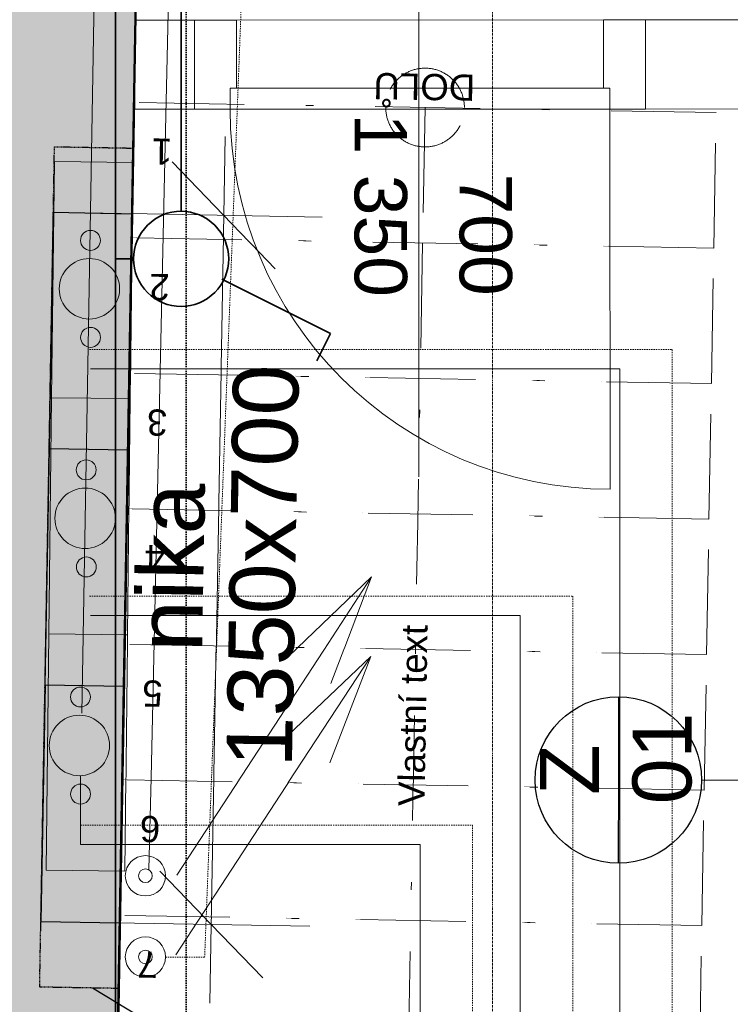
# Model space of a CAD drawing. Header units: millimetres. Extents: x -28761 to 4793, y -4271 to 20239.
# Tile 126 of 256: x -15752 to -14397, y 5931 to 7806. Entities that reach past the tile are written whole.
import ezdxf

# ---------------------------------------------------------------- set-up
doc = ezdxf.new("R2010")
doc.units = ezdxf.units.MM
doc.header["$MEASUREMENT"] = 0
for name, pattern in [('Wipeout_Contour', [1000, 0, -1000]), ('Čerchovaná', [450, 200, -117.5, 15, -117.5]), ('Čerchovaná S', [3.5, 1.5, -0.85, 0.3, -0.85]), ('Čárkovaná M', [4.5, 2.5, -2]), ('Čárkovaná S', [2.5, 1.5, -1])]:
    doc.linetypes.add(name, pattern=pattern)
for name, color, linetype in [('5._POHLED ZÁPADNÍ_1_3D prvky model', 7, 'Continuous'), ('5._POHLED ZÁPADNÍ_1_Interiér - schodiště', 7, 'Continuous'), ('5._POHLED ZÁPADNÍ_1_Konstrukce - nosné', 7, 'Continuous'), ('5._POHLED ZÁPADNÍ_1_Kóty - SP', 7, 'Continuous'), ('5._POHLED ZÁPADNÍ_1_Nové_Konstrukce - nenosné', 7, 'Continuous'), ('5._POHLED ZÁPADNÍ_1_Nové_Kresby a obrázky', 7, 'Continuous'), ('5._POHLED ZÁPADNÍ_1_Nové_Popis', 7, 'Continuous'), ('5._POHLED ZÁPADNÍ_1_Otvory – Dveře', 7, 'Continuous'), ('5._POHLED ZÁPADNÍ_1_Otvory – Značky dveří', 7, 'Continuous'), ('5._POHLED ZÁPADNÍ_1_Popis_CZ', 7, 'Continuous'), ('5._POHLED ZÁPADNÍ_1_TZB - elektroinstalace', 7, 'Continuous'), ('5._POHLED ZÁPADNÍ_1_TZB - kanalizace', 7, 'Continuous'), ('5._POHLED ZÁPADNÍ_1_TZB - voda', 7, 'Continuous'), ('5._POHLED ZÁPADNÍ_1_TZB - ZTI', 7, 'Continuous'), ('5._POHLED ZÁPADNÍ_1_Výplně - Povrchové', 7, 'Continuous'), ('5._POHLED ZÁPADNÍ_1_Výplně – Řezové', 7, 'Continuous'), ('5._POHLED ZÁPADNÍ_1_Značky - řezy', 7, 'Continuous')]:
    doc.layers.add(name, color=color, linetype=linetype)
doc.styles.add('GENEROVANÝ_STYL_1', font='txt')
doc.styles.add('GENEROVANÝ_STYL_2', font='txt')

msp = doc.modelspace()

# ---------------------------------------------------------------- linework, layer by layer
at = {"layer": '5._POHLED ZÁPADNÍ_1_Konstrukce - nosné', "color": 7, "linetype": 'Continuous', "lineweight": 13, "flags": 128}
for points in [[(-15418.6, 7805.7), (-15530.9, 7805.6)], [(-13131.2, 7806.3), (-14558.6, 7805.9)]]:
    msp.add_lwpolyline(points, dxfattribs=at)
at = {"layer": '5._POHLED ZÁPADNÍ_1_Nové_Konstrukce - nenosné', "color": 1, "linetype": 'Continuous', "lineweight": 25}
for p, q in [((-15687.6, 7439.4), (-15695.5, 6989.5)), ((-15687.6, 7439.4), (-15695.5, 6989.5)), ((-15695.8, 6989.5), (-15703.7, 6539.5)), ((-15695.8, 6989.5), (-15703.7, 6539.5)), ((-15703.4, 6539.5), (-15711.4, 6088.6)), ((-15703.4, 6539.5), (-15711.4, 6088.6))]:
    msp.add_line(p, q, dxfattribs=at)
at = {"layer": '5._POHLED ZÁPADNÍ_1_Nové_Kresby a obrázky', "color": 1, "linetype": 'Čárkovaná S', "lineweight": 25}
msp.add_line((-15713.6, 5963.6), (-15685.4, 7564.4), dxfattribs=at)
at = {"layer": '5._POHLED ZÁPADNÍ_1_Otvory – Dveře', "color": 8, "linetype": 'Continuous', "lineweight": 13}
for p, q in [((-15418.6, 7805.7), (-14558.6, 7805.9)), ((-15418.6, 7805.7), (-15338.6, 7805.7)), ((-15338.6, 7805.7), (-15338.5, 7675.7)), ((-14638.5, 7675.9), (-14638.6, 7805.9)), ((-14638.6, 7805.9), (-14558.6, 7805.9)), ((-14626.5, 7675.9), (-15350.5, 7675.7)), ((-15338.5, 7675.7), (-15350.5, 7675.7)), ((-14626.5, 7675.9), (-14638.5, 7675.9))]:
    msp.add_line(p, q, dxfattribs=at)
at = {"layer": '5._POHLED ZÁPADNÍ_1_TZB - ZTI', "color": 6, "linetype": 'Continuous', "lineweight": 20}
for p, q in [((-15633, 6485.2), (-15607.4, 7974.2)), ((-15685.6, 7536.2), (-15690.9, 7086.3)), ((-15691.1, 7086.3), (-15696.4, 6636.3)), ((-15696.1, 6636.3), (-15701.3, 6186.3)), ((-15635.9, 6366.1), (-15635.9, 6235.2))]:
    msp.add_line(p, q, dxfattribs=at)
for centre, radius in [((-15616.8, 7386), 19), ((-15618.8, 7293.8), 57.6), ((-15616.6, 7201.2), 19), ((-15624.9, 6948.8), 19), ((-15626.9, 6856.6), 57.6), ((-15624.7, 6763.9), 19), ((-15635.9, 6516.2), 19), ((-15637.9, 6423.9), 57.6), ((-15635.7, 6331.3), 19)]:
    msp.add_circle(centre, radius, dxfattribs=at)

# ---------------------------------------------------------------- wipeouts: each hides what was drawn before it
at = {"color": 254, "linetype": 'Wipeout_Contour', "lineweight": 0, "ltscale": 67041.240629}
msp.add_wipeout([(-15538.4, 7390.7), (-14428.6, 7371.2), (-14424, 7629.3), (-15533.9, 7648.8)], dxfattribs=at).dxf.layer = '5._POHLED ZÁPADNÍ_1_Výplně - Povrchové'

# ---------------------------------------------------------------- next in the draw order: linework, layer by layer
at = {"layer": '5._POHLED ZÁPADNÍ_1_3D prvky model', "color": 251, "linetype": 'Continuous', "lineweight": 20, "true_color": 0x6a6a6a, "flags": 128}
msp.add_lwpolyline([(-15534.1, 7635.6), (-13134.1, 7636.3), (-13114.6, 8746.3), (-15510.3, 8986.6)], close=True, dxfattribs=at)
at = {"layer": '5._POHLED ZÁPADNÍ_1_Interiér - schodiště', "color": 8, "linetype": 'Čerchovaná', "lineweight": 13}
for p, q in [((-15533.9, 7648.8), (-15538.4, 7390.7)), ((-14424, 7629.3), (-15533.9, 7648.8)), ((-14428.6, 7371.2), (-14424, 7629.3)), ((-15538.4, 7390.7), (-14428.6, 7371.2))]:
    msp.add_line(p, q, dxfattribs=at)
for start, end in [(0, 180), (0, 180), (180, 0), (180, 0)]:
    msp.add_arc((-14978.9, 7639), 75, start, end, dxfattribs=at)
at = {"layer": '5._POHLED ZÁPADNÍ_1_Konstrukce - nosné', "color": 7, "linetype": 'Continuous', "lineweight": 13}
for p, q in [((-15418.5, 7635.7), (-15418.6, 7805.7)), ((-14558.5, 7635.9), (-14558.6, 7805.9))]:
    msp.add_line(p, q, dxfattribs=at)
at = {"layer": '5._POHLED ZÁPADNÍ_1_Konstrukce - nosné', "color": 7, "linetype": 'Continuous', "lineweight": 13, "flags": 128}
for points in [[(-15533.9, 7635.6), (-15418.5, 7635.7)], [(-14558.5, 7635.9), (-13134.2, 7636.3)]]:
    msp.add_lwpolyline(points, dxfattribs=at)
at = {"layer": '5._POHLED ZÁPADNÍ_1_Kóty - SP', "color": 154, "linetype": 'Continuous', "lineweight": 13}
for p, q in [((-15362.6, 7433.7), (-15360, 7583.7)), ((-15175.2, 7430.4), (-15662.6, 7439))]:
    msp.add_line(p, q, dxfattribs=at)
at = {"layer": '5._POHLED ZÁPADNÍ_1_Nové_Konstrukce - nenosné', "color": 1, "linetype": 'Continuous', "lineweight": 25}
msp.add_line((-15687.6, 7439.4), (-15537.6, 7436.8), dxfattribs=at)
at = {"layer": '5._POHLED ZÁPADNÍ_1_Nové_Kresby a obrázky', "color": 1, "linetype": 'Čárkovaná S', "lineweight": 25}
msp.add_line((-15685.4, 7564.4), (-15535.4, 7561.7), dxfattribs=at)
at = {"layer": '5._POHLED ZÁPADNÍ_1_Otvory – Dveře', "color": 8, "linetype": 'Continuous', "lineweight": 13}
for p, q in [((-15418.5, 7635.7), (-15418.6, 7805.7)), ((-15418.5, 7635.7), (-15418.6, 7805.7)), ((-15418.5, 7635.7), (-15418.6, 7805.7)), ((-14558.6, 7805.9), (-14558.5, 7635.9)), ((-14558.5, 7635.9), (-14558.6, 7805.9)), ((-14558.5, 7635.9), (-14558.6, 7805.9)), ((-15350.5, 7675.7), (-15350.5, 7635.7)), ((-15350.5, 7675.7), (-15350.5, 7635.7)), ((-14626.5, 7635.9), (-14626.5, 7675.9)), ((-14626.5, 7635.9), (-14626.5, 7675.9)), ((-15418.5, 7635.7), (-14558.5, 7635.9)), ((-15350.5, 7635.7), (-15418.5, 7635.7)), ((-15350.5, 7635.7), (-14626.5, 7635.9)), ((-14558.5, 7635.9), (-14626.5, 7635.9))]:
    msp.add_line(p, q, dxfattribs=at)
at = {"layer": '5._POHLED ZÁPADNÍ_1_TZB - elektroinstalace', "color": 92, "linetype": 'Continuous', "lineweight": 35, "true_color": 0x00d700, "flags": 128}
msp.add_lwpolyline([(-15443.9, 7441.4), (-15443.9, 8099.1), (-15415.6, 8099.1)], dxfattribs=at)
at = {"layer": '5._POHLED ZÁPADNÍ_1_TZB - ZTI', "color": 6, "linetype": 'Continuous', "lineweight": 20}
msp.add_line((-15535.6, 7534.5), (-15685.6, 7536.2), dxfattribs=at)

# ---------------------------------------------------------------- next in the draw order: texts
at = {"layer": '5._POHLED ZÁPADNÍ_1_Interiér - schodiště', "color": 8, "linetype": 'Continuous', "lineweight": 13, "char_height": 50, "attachment_point": 4, "rotation": 178.9912, "style": 'GENEROVANÝ_STYL_1'}
for s, insert in [('\\A1;{\\pql;\\fArial|b0|i0|c238|p38;DOLŮ}', (-14883.2, 7677)), ('\\A1;{\\pql;\\fArial|b0|i0|c238|p38;1}', (-15461, 7554.6))]:
    msp.add_mtext(s, dxfattribs=dict(at, insert=insert))

# ---------------------------------------------------------------- next in the draw order: wipeouts: each hides what was drawn before it
at = {"color": 254, "linetype": 'Wipeout_Contour', "lineweight": 0, "ltscale": 66601.033341}
msp.add_wipeout([(-15542.9, 7132.6), (-14433.1, 7113.1), (-14428.6, 7371.2), (-15538.4, 7390.7)], dxfattribs=at).dxf.layer = '5._POHLED ZÁPADNÍ_1_Výplně - Povrchové'

# ---------------------------------------------------------------- next in the draw order: linework, layer by layer
at = {"layer": '5._POHLED ZÁPADNÍ_1_Interiér - schodiště', "color": 8, "linetype": 'Čerchovaná', "lineweight": 13}
for p, q in [((-14978.9, 7639), (-14983.5, 7380.9)), ((-14978.9, 7639), (-14983.5, 7380.9)), ((-15538.4, 7390.7), (-15542.9, 7132.6)), ((-14428.6, 7371.2), (-15538.4, 7390.7)), ((-14433.1, 7113.1), (-14428.6, 7371.2)), ((-15542.9, 7132.6), (-14433.1, 7113.1))]:
    msp.add_line(p, q, dxfattribs=at)
at = {"layer": '5._POHLED ZÁPADNÍ_1_Kóty - SP', "color": 154, "linetype": 'Continuous', "lineweight": 13}
msp.add_line((-15264.4, 7331.9), (-15460.9, 7535.4), dxfattribs=at)
at = {"layer": '5._POHLED ZÁPADNÍ_1_TZB - elektroinstalace', "color": 92, "linetype": 'Continuous', "lineweight": 35, "true_color": 0x00d700, "flags": 128}
for points in [[(-15443.9, 7441.4, 0.414214), (-15534.6, 7350.8)], [(-15353.3, 7350.8, 0.414214), (-15443.9, 7441.4)], [(-15534.6, 7350.8, 0.414214), (-15443.9, 7260.1)], [(-15443.9, 7260.1, 0.414214), (-15353.3, 7350.8)]]:
    msp.add_lwpolyline(points, format="xyb", dxfattribs=at)
for points in [[(-15159.1, 7208.3), (-15366.2, 7311.9)], [(-15159.1, 7208.3), (-15185, 7156.5)]]:
    msp.add_lwpolyline(points, dxfattribs=at)
at = {"layer": '5._POHLED ZÁPADNÍ_1_TZB - ZTI', "color": 6, "linetype": 'Čárkovaná M', "lineweight": 20}
msp.add_line((-15618.7, 7177.9), (-14507.8, 7177.9), dxfattribs=at)

# ---------------------------------------------------------------- next in the draw order: texts
at = {"layer": '5._POHLED ZÁPADNÍ_1_Interiér - schodiště', "color": 8, "linetype": 'Continuous', "lineweight": 13, "insert": (-15465.6, 7296.6), "char_height": 50, "attachment_point": 4, "rotation": 178.9912, "style": 'GENEROVANÝ_STYL_1'}
msp.add_mtext('\\A1;{\\pql;\\fArial|b0|i0|c238|p38;2}', dxfattribs=at)

# ---------------------------------------------------------------- next in the draw order: wipeouts: each hides what was drawn before it
at = {"color": 254, "linetype": 'Wipeout_Contour', "lineweight": 0, "ltscale": 66174.014005}
msp.add_wipeout([(-15547.5, 6874.5), (-14437.7, 6855), (-14433.1, 7113.1), (-15542.9, 7132.6)], dxfattribs=at).dxf.layer = '5._POHLED ZÁPADNÍ_1_Výplně - Povrchové'

# ---------------------------------------------------------------- next in the draw order: linework, layer by layer
at = {"layer": '5._POHLED ZÁPADNÍ_1_Interiér - schodiště', "color": 8, "linetype": 'Čerchovaná', "lineweight": 13}
for p, q in [((-15542.9, 7132.6), (-15547.5, 6874.5)), ((-14433.1, 7113.1), (-15542.9, 7132.6)), ((-14437.7, 6855), (-14433.1, 7113.1)), ((-15547.5, 6874.5), (-14437.7, 6855))]:
    msp.add_line(p, q, dxfattribs=at)
at = {"layer": '5._POHLED ZÁPADNÍ_1_Nové_Konstrukce - nenosné', "color": 1, "linetype": 'Continuous', "lineweight": 25}
msp.add_line((-15695.5, 6989.5), (-15545.5, 6986.8), dxfattribs=at)
msp.add_line((-15695.5, 6989.5), (-15545.5, 6986.8), dxfattribs=at)
at = {"layer": '5._POHLED ZÁPADNÍ_1_Otvory – Dveře', "color": 8, "linetype": 'Continuous', "lineweight": 13}
msp.add_line((-14626.5, 7635.9), (-14626.3, 6911.9), dxfattribs=at)
msp.add_arc((-14626.5, 7635.9), 724, 180.0169, 270.0169, dxfattribs=at)
at = {"layer": '5._POHLED ZÁPADNÍ_1_Otvory – Značky dveří', "color": 7, "linetype": 'Continuous', "lineweight": 13}
msp.add_line((-14990.6, 6935.8), (-14990.9, 7955.8), dxfattribs=at)
at = {"layer": '5._POHLED ZÁPADNÍ_1_TZB - ZTI', "color": 6, "linetype": 'Continuous', "lineweight": 20}
for p, q in [((-15540.9, 7084.5), (-15535.6, 7534.5)), ((-15616.9, 7141.1), (-14607.9, 7141.1)), ((-15690.9, 7086.3), (-15540.9, 7084.5))]:
    msp.add_line(p, q, dxfattribs=at)

# ---------------------------------------------------------------- next in the draw order: texts
at = {"layer": '5._POHLED ZÁPADNÍ_1_Interiér - schodiště', "color": 8, "linetype": 'Continuous', "lineweight": 13, "insert": (-15470.1, 7038.9), "char_height": 50, "attachment_point": 4, "rotation": 178.9912, "style": 'GENEROVANÝ_STYL_1'}
msp.add_mtext('\\A1;{\\pql;\\fArial|b0|i0|c238|p38;3}', dxfattribs=at)
at = {"layer": '5._POHLED ZÁPADNÍ_1_Otvory – Značky dveří', "color": 7, "linetype": 'Continuous', "lineweight": 20, "char_height": 100, "attachment_point": 7, "rotation": 270.0169, "style": 'GENEROVANÝ_STYL_1'}
for s, insert in [('\\A1;{\\pql;\\pt0;\\fArial|b0|i0|c238|p38;1\xa0350\\fArial|b0|i0|c238|p38;\\A1{\\H.66x;\\S^  ;}\\fArial|b0|i0|c238|p38;\\fArial|b0|i0|c238|p38;}', (-15142.5, 7627.7)), ('\\A1;{\\pql;\\pt0;\\fArial|b0|i0|c238|p38;700\\fArial|b0|i0|c238|p38;\\A1{\\H.66x;\\S^  ;}\\fArial|b0|i0|c238|p38;\\fArial|b0|i0|c238|p38;}', (-14942.4, 7513.5))]:
    msp.add_mtext(s, dxfattribs=dict(at, insert=insert))

# ---------------------------------------------------------------- next in the draw order: wipeouts: each hides what was drawn before it
at = {"color": 254, "linetype": 'Wipeout_Contour', "lineweight": 0, "ltscale": 65760.440254}
msp.add_wipeout([(-15552, 6616.4), (-14442.2, 6596.9), (-14437.7, 6855), (-15547.5, 6874.5)], dxfattribs=at).dxf.layer = '5._POHLED ZÁPADNÍ_1_Výplně - Povrchové'

# ---------------------------------------------------------------- next in the draw order: linework, layer by layer
at = {"layer": '5._POHLED ZÁPADNÍ_1_Interiér - schodiště', "color": 8, "linetype": 'Čerchovaná', "lineweight": 13}
for p, q in [((-15547.5, 6874.5), (-15552, 6616.4)), ((-14437.7, 6855), (-15547.5, 6874.5)), ((-14442.2, 6596.9), (-14437.7, 6855)), ((-15552, 6616.4), (-14442.2, 6596.9))]:
    msp.add_line(p, q, dxfattribs=at)
at = {"layer": '5._POHLED ZÁPADNÍ_1_TZB - ZTI', "color": 6, "linetype": 'Continuous', "lineweight": 20}
for p, q in [((-15546.4, 6634.6), (-15541.1, 7084.5)), ((-15616.9, 6671.4), (-14797.4, 6671.4)), ((-15696.4, 6636.3), (-15546.4, 6634.6))]:
    msp.add_line(p, q, dxfattribs=at)
at = {"layer": '5._POHLED ZÁPADNÍ_1_TZB - ZTI', "color": 6, "linetype": 'Čárkovaná M', "lineweight": 20}
msp.add_line((-15618.7, 6708.2), (-14697.4, 6708.2), dxfattribs=at)

# ---------------------------------------------------------------- next in the draw order: texts
at = {"layer": '5._POHLED ZÁPADNÍ_1_Interiér - schodiště', "color": 8, "linetype": 'Continuous', "lineweight": 13, "insert": (-15474.7, 6780.4), "char_height": 50, "attachment_point": 4, "rotation": 178.9912, "style": 'GENEROVANÝ_STYL_1'}
msp.add_mtext('\\A1;{\\pql;\\fArial|b0|i0|c238|p38;4}', dxfattribs=at)

# ---------------------------------------------------------------- next in the draw order: wipeouts: each hides what was drawn before it
at = {"color": 254, "linetype": 'Wipeout_Contour', "lineweight": 0, "ltscale": 65360.568073}
msp.add_wipeout([(-15556.6, 6358.3), (-14446.8, 6338.8), (-14442.2, 6596.9), (-15552, 6616.4)], dxfattribs=at).dxf.layer = '5._POHLED ZÁPADNÍ_1_Výplně - Povrchové'

# ---------------------------------------------------------------- next in the draw order: linework, layer by layer
at = {"layer": '5._POHLED ZÁPADNÍ_1_Interiér - schodiště', "color": 8, "linetype": 'Čerchovaná', "lineweight": 13}
for p, q in [((-15552, 6616.4), (-15556.6, 6358.3)), ((-14442.2, 6596.9), (-15552, 6616.4)), ((-14446.8, 6338.8), (-14442.2, 6596.9)), ((-15556.6, 6358.3), (-14446.8, 6338.8))]:
    msp.add_line(p, q, dxfattribs=at)
at = {"layer": '5._POHLED ZÁPADNÍ_1_Nové_Konstrukce - nenosné', "color": 1, "linetype": 'Continuous', "lineweight": 25}
msp.add_line((-15703.7, 6539.5), (-15553.7, 6536.9), dxfattribs=at)
msp.add_line((-15703.7, 6539.5), (-15553.7, 6536.9), dxfattribs=at)
at = {"layer": '5._POHLED ZÁPADNÍ_1_TZB - kanalizace', "color": 6, "linetype": 'Continuous', "lineweight": 20}
for p, q in [((-15080.8, 6744.8), (-15237.8, 6594.9)), ((-15080.8, 6744.8), (-15158.5, 6542.1)), ((-15082.6, 6593.3), (-15239.6, 6443.4)), ((-15082.6, 6593.3), (-15160.3, 6390.6))]:
    msp.add_line(p, q, dxfattribs=at)

# ---------------------------------------------------------------- next in the draw order: texts
at = {"layer": '5._POHLED ZÁPADNÍ_1_Interiér - schodiště', "color": 8, "linetype": 'Continuous', "lineweight": 13, "insert": (-15479.2, 6522.7), "char_height": 50, "attachment_point": 4, "rotation": 178.9912, "style": 'GENEROVANÝ_STYL_1'}
msp.add_mtext('\\A1;{\\pql;\\fArial|b0|i0|c238|p38;5}', dxfattribs=at)
at = {"layer": '5._POHLED ZÁPADNÍ_1_Kóty - SP', "color": 154, "linetype": 'Continuous', "lineweight": 13, "char_height": 125, "attachment_point": 7, "rotation": 88.9912, "style": 'GENEROVANÝ_STYL_2'}
for s, insert, width in [('\\A1;{\\pql;\\fArial|b0|i0|c0|p38;1350x700}', (-15231.1, 6381.4), 748.572), ('\\A1;{\\pql;\\fArial|b0|i0|c0|p38;nika}', (-15402.3, 6602.2), 313.144)]:
    msp.add_mtext(s, dxfattribs=dict(at, insert=insert, width=width))

# ---------------------------------------------------------------- next in the draw order: wipeouts: each hides what was drawn before it
at = {"color": 254, "linetype": 'Wipeout_Contour', "lineweight": 0, "ltscale": 64974.651208}
msp.add_wipeout([(-15561.1, 6100.2), (-14451.3, 6080.7), (-14446.8, 6338.8), (-15556.6, 6358.3)], dxfattribs=at).dxf.layer = '5._POHLED ZÁPADNÍ_1_Výplně - Povrchové'

# ---------------------------------------------------------------- next in the draw order: linework, layer by layer
at = {"layer": '5._POHLED ZÁPADNÍ_1_Interiér - schodiště', "color": 8, "linetype": 'Čerchovaná', "lineweight": 13}
for p, q in [((-15556.6, 6358.3), (-15561.1, 6100.2)), ((-14446.8, 6338.8), (-15556.6, 6358.3)), ((-14451.3, 6080.7), (-14446.8, 6338.8)), ((-15561.1, 6100.2), (-14451.3, 6080.7))]:
    msp.add_line(p, q, dxfattribs=at)
at = {"layer": '5._POHLED ZÁPADNÍ_1_Nové_Popis', "color": 1, "linetype": 'Continuous', "lineweight": 25}
for p, q in [((-14610.1, 6516.6), (-14610.6, 6199.4)), ((-14452, 6358.1), (-14259.6, 6357.7))]:
    msp.add_line(p, q, dxfattribs=at)
msp.add_circle((-14610.4, 6358), 158.6, dxfattribs=at)
at = {"layer": '5._POHLED ZÁPADNÍ_1_TZB - kanalizace', "color": 6, "linetype": 'Continuous', "lineweight": 20}
msp.add_line((-15452.4, 6176.5), (-15080.8, 6744.8), dxfattribs=at)
at = {"layer": '5._POHLED ZÁPADNÍ_1_TZB - ZTI', "color": 6, "linetype": 'Continuous', "lineweight": 20}
for p, q in [((-15505.3, 6187.7), (-15461.2, 8150.3)), ((-15551.3, 6184.6), (-15546.1, 6634.6)), ((-15635.9, 6235.2), (-14988.5, 6235.2)), ((-15701.3, 6186.3), (-15551.3, 6184.6))]:
    msp.add_line(p, q, dxfattribs=at)
at = {"layer": '5._POHLED ZÁPADNÍ_1_TZB - ZTI', "color": 6, "linetype": 'Čárkovaná M', "lineweight": 20}
msp.add_line((-15635.9, 6272.1), (-14888.5, 6272.1), dxfattribs=at)
at = {"layer": '5._POHLED ZÁPADNÍ_1_TZB - ZTI', "color": 6, "linetype": 'Continuous', "lineweight": 20}
for radius in [38.4, 13]:
    msp.add_circle((-15512, 6175.6), radius, dxfattribs=at)

# ---------------------------------------------------------------- next in the draw order: texts
at = {"layer": '5._POHLED ZÁPADNÍ_1_Interiér - schodiště', "color": 8, "linetype": 'Continuous', "lineweight": 13, "char_height": 50, "attachment_point": 4, "style": 'GENEROVANÝ_STYL_1'}
for s, insert, rotation in [('\\A1;{\\pql;\\fArial|b0|i0|c238|p38;Vlastní text}', (-15004.8, 6308.3), 88.9912), ('\\A1;{\\pql;\\fArial|b0|i0|c238|p38;6}', (-15483.7, 6264.6), 178.9912)]:
    msp.add_mtext(s, dxfattribs=dict(at, insert=insert, rotation=rotation))
at = {"layer": '5._POHLED ZÁPADNÍ_1_Popis_CZ', "color": 1, "linetype": 'Continuous', "lineweight": 25, "insert": (-14614.7, 6377.5), "char_height": 112.5, "attachment_point": 5, "rotation": 89.9048, "line_spacing_factor": 0.940294, "style": 'GENEROVANÝ_STYL_1'}
msp.add_mtext('\\A1;{\\pqc;\\fArial|b0|i0|c238|p38;Z\\P\\pqc;\\fArial|b0|i0|c238|p38; 0\\fArial|b0|i0|c238|p38;1}', dxfattribs=at)

# ---------------------------------------------------------------- next in the draw order: wipeouts: each hides what was drawn before it
at = {"color": 254, "linetype": 'Wipeout_Contour', "lineweight": 0, "ltscale": 64602.94055}
msp.add_wipeout([(-15565.7, 5842.1), (-14455.8, 5822.6), (-14451.3, 6080.7), (-15561.1, 6100.2)], dxfattribs=at).dxf.layer = '5._POHLED ZÁPADNÍ_1_Výplně - Povrchové'

# ---------------------------------------------------------------- next in the draw order: hatches: boundary and pattern name
at = {"layer": '5._POHLED ZÁPADNÍ_1_Výplně – Řezové', "linetype": 'Continuous', "lineweight": 13}
msp.add_hatch(color=254, dxfattribs=at).paths.add_polyline_path([(-15909.2, 5045.7), (-15579.3, 5039.9), (-15510.4, 8982.2), (-15839.9, 9012.4)])

# ---------------------------------------------------------------- next in the draw order: linework, layer by layer
at = {"layer": '5._POHLED ZÁPADNÍ_1_Interiér - schodiště', "color": 8, "linetype": 'Čerchovaná', "lineweight": 13}
for p, q in [((-14983.5, 7380.9), (-15015.3, 5574.3)), ((-14983.5, 7380.9), (-15015.3, 5574.3)), ((-15561.1, 6100.2), (-15565.7, 5842.1)), ((-14451.3, 6080.7), (-15561.1, 6100.2)), ((-14455.8, 5822.6), (-14451.3, 6080.7))]:
    msp.add_line(p, q, dxfattribs=at)
at = {"layer": '5._POHLED ZÁPADNÍ_1_Konstrukce - nosné', "color": 7, "linetype": 'Continuous', "lineweight": 50, "flags": 128}
msp.add_lwpolyline([(-15579.3, 5039.9), (-15510.4, 8982.2)], dxfattribs=at)
at = {"layer": '5._POHLED ZÁPADNÍ_1_Kóty - SP', "color": 154, "linetype": 'Continuous', "lineweight": 13}
for p, q in [((-15386.4, 6082.9), (-15362.6, 7433.7)), ((-15484.6, 6184.6), (-15288.2, 5981.1)), ((-15198.9, 6079.6), (-15686.4, 6088.2)), ((-15389.1, 5932.9), (-15386.4, 6082.9))]:
    msp.add_line(p, q, dxfattribs=at)
at = {"layer": '5._POHLED ZÁPADNÍ_1_Nové_Konstrukce - nenosné', "color": 1, "linetype": 'Continuous', "lineweight": 25}
msp.add_line((-15711.4, 6088.6), (-15561.4, 6086), dxfattribs=at)
msp.add_line((-15711.4, 6088.6), (-15561.4, 6086), dxfattribs=at)
at = {"layer": '5._POHLED ZÁPADNÍ_1_Nové_Kresby a obrázky', "color": 1, "linetype": 'Čárkovaná S', "lineweight": 25}
for p, q in [((-15535.4, 7561.7), (-15563.6, 5961)), ((-15563.6, 5961), (-15713.6, 5963.6))]:
    msp.add_line(p, q, dxfattribs=at)
at = {"layer": '5._POHLED ZÁPADNÍ_1_Nové_Popis', "color": 1, "linetype": 'Continuous', "lineweight": 25}
msp.add_line((-15612.6, 5961.9), (-15492.1, 5889.1), dxfattribs=at)
at = {"layer": '5._POHLED ZÁPADNÍ_1_TZB - elektroinstalace', "color": 92, "linetype": 'Continuous', "lineweight": 35, "true_color": 0x00d700, "flags": 128}
for points in [[(-13193.9, 1600.8), (-13193.9, 975.8), (-15568.9, 975.8), (-15568.9, 5100.8), (-15568.9, 8350.8), (-15443.9, 8350.8)], [(-13193.9, 1600.8), (-13193.9, 975.8), (-15568.9, 975.8), (-15568.9, 5100.8), (-15568.9, 8350.8), (-15443.9, 8350.8)], [(-15534.6, 7350.8), (-15568.9, 7350.8), (-15568.9, 4850.8)]]:
    msp.add_lwpolyline(points, dxfattribs=at)
at = {"layer": '5._POHLED ZÁPADNÍ_1_TZB - kanalizace', "color": 6, "linetype": 'Continuous', "lineweight": 20}
msp.add_line((-15454.2, 6025), (-15082.6, 6593.3), dxfattribs=at)
at = {"layer": '5._POHLED ZÁPADNÍ_1_TZB - voda', "color": 142, "linetype": 'Čárkovaná M', "lineweight": 35, "true_color": 0x0080c0}
msp.add_line((-15434.5, 5888.7), (-15434.5, 8950.6), dxfattribs=at)
at = {"layer": '5._POHLED ZÁPADNÍ_1_TZB - ZTI', "color": 6, "linetype": 'Čárkovaná M', "lineweight": 20}
for p, q in [((-15399.1, 6020.5), (-15320.1, 8074.5)), ((-14507.8, 7177.9), (-14507.8, 4043.7)), ((-14697.4, 6708.2), (-14697.4, 3851)), ((-14888.5, 6272.1), (-14888.5, 3651)), ((-15474, 6020.5), (-15399.1, 6020.5))]:
    msp.add_line(p, q, dxfattribs=at)
at = {"layer": '5._POHLED ZÁPADNÍ_1_TZB - ZTI', "color": 6, "linetype": 'Continuous', "lineweight": 20}
for p, q in [((-14607.9, 7141.1), (-14607.9, 3946.7)), ((-14797.4, 6671.4), (-14797.4, 3754.1)), ((-14988.5, 6235.2), (-14988.5, 3554.1))]:
    msp.add_line(p, q, dxfattribs=at)
for radius in [38.4, 13]:
    msp.add_circle((-15512, 6021), radius, dxfattribs=at)
at = {"layer": '5._POHLED ZÁPADNÍ_1_Značky - řezy', "color": 154, "linetype": 'Čerchovaná S', "lineweight": 13}
msp.add_line((-14850.1, 19646), (-14850.1, -411.8), dxfattribs=at)

# ---------------------------------------------------------------- next in the draw order: texts
at = {"layer": '5._POHLED ZÁPADNÍ_1_Interiér - schodiště', "color": 8, "linetype": 'Continuous', "lineweight": 13, "insert": (-15488.3, 6006.1), "char_height": 50, "attachment_point": 4, "rotation": 178.9912, "style": 'GENEROVANÝ_STYL_1'}
msp.add_mtext('\\A1;{\\pql;\\fArial|b0|i0|c238|p38;7}', dxfattribs=at)

doc.saveas('drawing.dxf')
